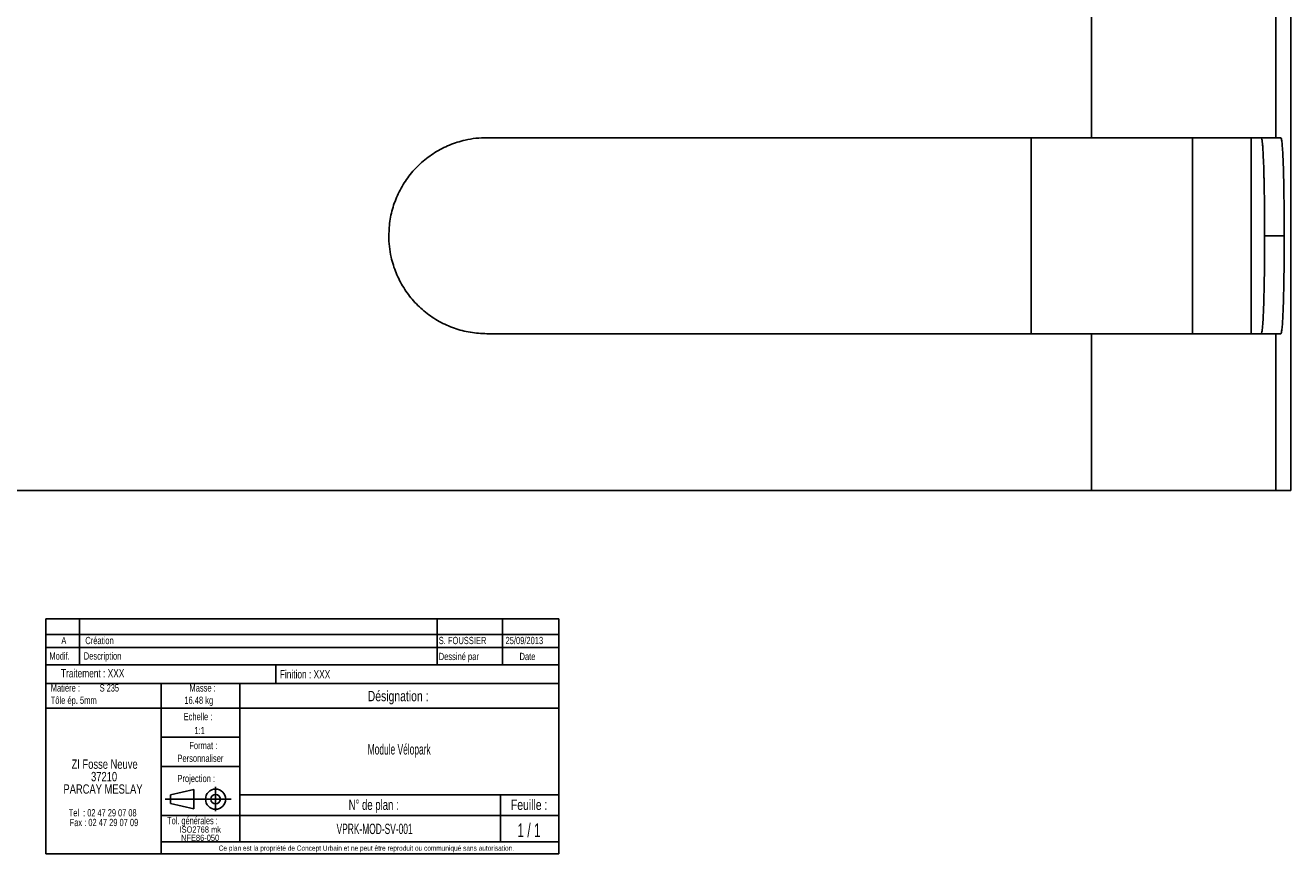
# Model space of a CAD drawing. Header units: millimetres. Extents: x 50 to 603, y 31 to 952.
# Tile 2 of 4: x 262 to 584, y 31 to 242. Entities that reach past the tile are written whole.
import ezdxf

# ---------------------------------------------------------------- set-up
doc = ezdxf.new("R2010")
doc.units = ezdxf.units.MM
doc.layers.add('FORMAT', color=7, linetype='Continuous')
doc.styles.add('SLDTEXTSTYLE0', font='TXT', dxfattribs={"width": 0.75})
doc.styles.add('SLDTEXTSTYLE1', font='TXT', dxfattribs={"width": 0.605})
doc.styles.add('SLDTEXTSTYLE2', font='TXT', dxfattribs={"width": 0.6875})
doc.styles.add('SLDTEXTSTYLE3', font='TXT', dxfattribs={"width": 0.65})
doc.styles.add('SLDTEXTSTYLE4', font='TXT', dxfattribs={"width": 0.666667})
doc.styles.add('SLDTEXTSTYLE5', font='TXT', dxfattribs={"width": 0.675})
doc.styles.add('SLDTEXTSTYLE6', font='TXT', dxfattribs={"width": 0.7})

# ---------------------------------------------------------------- blocks, each defined once
blk = doc.blocks.new('SW_NOTE_0')
at = {"layer": 'FORMAT', "color": 0, "char_height": 1.587, "attachment_point": 2, "style": 'SLDTEXTSTYLE0'}
for s, insert in [('ISO2768 mk', (5.78, 2.05)), ('NFE86-050', (5.74, -0.07))]:
    blk.add_mtext(s, dxfattribs=dict(at, insert=insert))
blk = doc.blocks.new('SW_NOTE_0_1')
at = {"layer": 'FORMAT', "color": 0, "attachment_point": 2}
for s, insert, char_height, style in [('ZI Fosse Neuve', (11.05, 3.07), 2.3813, 'SLDTEXTSTYLE0'), ('37210', (10.92, -0.11), 2.381, 'SLDTEXTSTYLE0'), ('PARCAY MESLAY', (10.64, -3.28), 2.3813, 'SLDTEXTSTYLE0'), ('Tel  : 02 47 29 07 08', (10.56, -9.61), 1.8521, 'SLDTEXTSTYLE4'), ('Fax : 02 47 29 07 09', (10.88, -12.08), 1.8521, 'SLDTEXTSTYLE5')]:
    blk.add_mtext(s, dxfattribs=dict(at, insert=insert, char_height=char_height, style=style))

msp = doc.modelspace()

# ---------------------------------------------------------------- linework, layer by layer
at = {"color": 7, "linetype": 'Continuous', "lineweight": 25}
for p, q in [((533.593, 213.366), (533.593, 453.366)), ((580.605, 453.366), (580.605, 213.366)), ((584.395, 123.366), (584.395, 453.366)), ((533.593, 213.366), (379.395, 213.366)), ((518.238, 163.366), (518.238, 213.366)), ((580.605, 213.366), (533.593, 213.366)), ((581.886, 213.366), (580.605, 213.366)), ((582.743, 188.366), (577.741, 188.366)), ((379.395, 163.366), (533.593, 163.366)), ((533.593, 123.366), (533.593, 163.366)), ((533.593, 163.366), (580.605, 163.366)), ((580.605, 163.366), (580.605, 123.366)), ((580.605, 163.366), (581.886, 163.366)), ((122.884, 123.366), (533.593, 123.366)), ((580.605, 123.366), (533.593, 123.366)), ((580.605, 123.366), (584.395, 123.366))]:
    msp.add_line(p, q, dxfattribs=at)
at = {"color": 8, "linetype": 'Continuous', "lineweight": 25}
for p, q in [((559.34, 163.366), (559.34, 213.366)), ((574.318, 213.366), (574.318, 163.366))]:
    msp.add_line(p, q, dxfattribs=at)
at = {"color": 7, "linetype": 'Continuous', "lineweight": 25}
for points, knots in [([(354.395, 188.366), (354.465, 189.772), (354.605, 192.583), (355.698, 196.682), (357.426, 200.54), (359.778, 204.059), (362.695, 207.124), (366.078, 209.667), (369.845, 211.596), (373.418, 212.722), (376.627, 213.277), (378.472, 213.337), (379.395, 213.366)], [0, 0, 0, 0, 0.1073705, 0.214741, 0.3221114, 0.4294819, 0.5368526, 0.6442235, 0.7515967, 0.8589699, 0.9294849, 1, 1, 1, 1]), ([(577.741, 188.366), (577.741, 190.018), (577.736, 191.641), (577.721, 194.037), (577.715, 194.829), (577.7, 196.399), (577.692, 197.179), (577.662, 199.449), (577.638, 200.885), (577.602, 202.583), (577.594, 202.918), (577.578, 203.577), (577.57, 203.903), (577.545, 204.858), (577.527, 205.464), (577.47, 207.194), (577.428, 208.228), (577.37, 209.37), (577.358, 209.592), (577.334, 210.015), (577.322, 210.217), (577.285, 210.796), (577.233, 211.493), (577.179, 212.043), (577.137, 212.4), (577.123, 212.51), (577.094, 212.711), (577.079, 212.802), (577.005, 213.205), (576.945, 213.366), (576.882, 213.366)], [0, 0, 0, 0, 0.125, 0.125, 0.1875, 0.1875, 0.25, 0.25, 0.375, 0.375, 0.40625, 0.40625, 0.4375, 0.4375, 0.5, 0.5, 0.625, 0.625, 0.65625, 0.65625, 0.6875, 0.6875, 0.75, 0.8125, 0.8125, 0.84375, 0.84375, 0.875, 0.875, 1, 1, 1, 1]), ([(581.886, 213.366), (581.938, 213.296), (582.044, 213.156), (582.192, 212.062), (582.326, 210.332), (582.446, 207.977), (582.546, 205.057), (582.628, 201.673), (582.689, 197.903), (582.724, 194.332), (582.741, 191.126), (582.742, 189.286), (582.743, 188.366)], [0, 0, 0, 0, 0.1074587, 0.2149178, 0.3223786, 0.4298392, 0.5372569, 0.6446745, 0.7520314, 0.8593879, 0.929694, 1, 1, 1, 1]), ([(379.395, 163.366), (377.989, 163.437), (375.178, 163.577), (371.079, 164.67), (367.221, 166.398), (363.701, 168.751), (360.636, 171.668), (358.093, 175.051), (356.164, 178.819), (355.039, 182.391), (354.484, 185.6), (354.424, 187.444), (354.395, 188.366)], [0, 0, 0, 0, 0.10738477, 0.21476949, 0.32215459, 0.42953973, 0.53691735, 0.64429515, 0.7516674, 0.8590396, 0.92951987, 1, 1, 1, 1]), ([(576.882, 163.366), (576.945, 163.366), (577.005, 163.528), (577.093, 164.004), (577.121, 164.201), (577.177, 164.676), (577.205, 164.955), (577.285, 165.895), (577.335, 166.661), (577.392, 167.794), (577.404, 168.029), (577.426, 168.517), (577.437, 168.771), (577.469, 169.554), (577.489, 170.104), (577.546, 171.832), (577.579, 173.089), (577.616, 174.795), (577.623, 175.144), (577.636, 175.85), (577.642, 176.207), (577.661, 177.288), (577.683, 178.761), (577.7, 180.295), (577.711, 181.467), (577.714, 181.862), (577.721, 182.659), (577.723, 183.063), (577.736, 185.082), (577.741, 186.715), (577.741, 188.366)], [0, 0, 0, 0, 0.125, 0.125, 0.1875, 0.1875, 0.25, 0.25, 0.375, 0.375, 0.40625, 0.40625, 0.4375, 0.4375, 0.5, 0.5, 0.625, 0.625, 0.65625, 0.65625, 0.6875, 0.6875, 0.75, 0.8125, 0.8125, 0.84375, 0.84375, 0.875, 0.875, 1, 1, 1, 1]), ([(582.743, 188.366), (582.741, 186.962), (582.737, 184.152), (582.703, 180.054), (582.649, 176.198), (582.574, 172.679), (582.479, 169.615), (582.366, 167.071), (582.235, 165.141), (582.108, 164.013), (581.99, 163.457), (581.92, 163.396), (581.886, 163.366)], [0, 0, 0, 0, 0.10730417, 0.21460829, 0.3219117, 0.42921489, 0.53653731, 0.64386058, 0.75123217, 0.85860448, 0.92930196, 1, 1, 1, 1])]:
    msp.add_open_spline(points, degree=3, knots=knots, dxfattribs=at)
at = {"layer": 'FORMAT', "color": 7}
for p, q in [((266.959, 86.609), (266.959, 90.609)), ((266.959, 90.609), (397.718, 90.609)), ((275.508, 86.609), (275.508, 90.609)), ((383.38, 86.609), (383.38, 90.609)), ((266.959, 78.901), (266.959, 86.609)), ((266.959, 86.609), (397.718, 86.609)), ((266.959, 86.609), (397.718, 86.609)), ((275.508, 78.901), (275.508, 86.609)), ((383.38, 78.901), (383.38, 86.609)), ((266.959, 83.284), (397.718, 83.284)), ((397.718, 78.901), (266.959, 78.901)), ((266.959, 30.72), (266.959, 78.901)), ((266.959, 78.901), (397.718, 78.901)), ((325.621, 78.901), (325.621, 74.099)), ((266.959, 74.099), (397.718, 74.099)), ((296.329, 74.099), (296.329, 30.72)), ((316.439, 74.099), (316.439, 33.741)), ((266.959, 67.804), (316.439, 67.804)), ((316.439, 67.804), (397.718, 67.804)), ((296.329, 60.413), (316.439, 60.413)), ((296.329, 52.953), (316.439, 52.953)), ((298.75, 45.728), (304.648, 47.087)), ((298.75, 43.531), (298.75, 45.728)), ((304.648, 47.087), (304.648, 42.172)), ((304.648, 47.087), (304.648, 42.172)), ((310.229, 47.743), (310.229, 41.545)), ((316.439, 45.739), (397.718, 45.739)), ((382.924, 45.739), (382.924, 33.741)), ((297.391, 44.63), (314.161, 44.63)), ((298.75, 43.531), (304.648, 42.172)), ((296.329, 40.434), (397.718, 40.434)), ((296.329, 33.741), (397.718, 33.741))]:
    msp.add_line(p, q, dxfattribs=at)
at = {"layer": 'FORMAT'}
for p, q in [((366.705, 90.609), (366.705, 78.901)), ((397.718, 30.72), (397.718, 90.609)), ((266.959, 30.72), (397.718, 30.72))]:
    msp.add_line(p, q, dxfattribs=at)
at = {"layer": 'FORMAT', "color": 7}
for radius in [2.574, 1.214]:
    msp.add_circle((310.229, 44.63), radius, dxfattribs=at)

# ---------------------------------------------------------------- block references
at = {"layer": 'FORMAT'}
for name, p in [('SW_NOTE_0_1', (270.872, 51.689)), ('SW_NOTE_0', (300.534, 35.632))]:
    msp.add_blockref(name, p, dxfattribs=at)

# ---------------------------------------------------------------- texts
for s, insert, char_height, attachment_point, style in [('A', (271.526, 86.034), 1.852, 2, 'SLDTEXTSTYLE0'), ('Création', (276.994, 86.034), 1.8521, 1, 'SLDTEXTSTYLE0'), ('S. FOUSSIER', (367.129, 86.033), 1.85208, 1, 'SLDTEXTSTYLE0'), ('25/09/2013', (384.167, 86.033), 1.8521, 1, 'SLDTEXTSTYLE0'), ('Modif.', (267.836, 82.086), 1.8521, 1, 'SLDTEXTSTYLE0'), ('Description', (276.609, 82.086), 1.85208, 1, 'SLDTEXTSTYLE0'), ('Dessiné par', (367.129, 81.962), 1.85208, 1, 'SLDTEXTSTYLE0'), ('Date', (387.737, 81.962), 1.8521, 1, 'SLDTEXTSTYLE0'), ('Traitement : XXX', (270.794, 77.806), 2.11667, 1, 'SLDTEXTSTYLE0'), ('Finition : XXX', (326.607, 77.551), 2.11667, 1, 'SLDTEXTSTYLE0'), ('Matière :', (268.182, 73.939), 1.8521, 1, 'SLDTEXTSTYLE0'), ('Tôle ép. 5mm', (268.182, 70.794), 1.85208, 1, 'SLDTEXTSTYLE0'), ('S 235', (280.674, 73.939), 1.8521, 1, 'SLDTEXTSTYLE6'), ('Masse :', (306.917, 73.939), 1.8521, 2, 'SLDTEXTSTYLE0'), ('Désignation :', (356.775, 72.259), 2.64583, 2, 'SLDTEXTSTYLE0'), ('16.48 kg', (302.255, 70.794), 1.8521, 1, 'SLDTEXTSTYLE0'), ('Echelle :', (302.06, 66.625), 1.8521, 1, 'SLDTEXTSTYLE0'), ('1:1', (304.822, 63.069), 1.8521, 1, 'SLDTEXTSTYLE0'), ('Format :', (307.093, 59.245), 1.8521, 2, 'SLDTEXTSTYLE0'), ('Module Vélopark', (357.048, 58.671), 2.64583, 2, 'SLDTEXTSTYLE1'), ('Personnaliser', (306.361, 55.98), 1.85208, 2, 'SLDTEXTSTYLE0'), ('Projection :', (300.499, 50.834), 1.85208, 1, 'SLDTEXTSTYLE0'), ('N° de plan :', (350.534, 44.53), 2.64583, 2, 'SLDTEXTSTYLE2'), ('Feuille :', (390.188, 44.53), 2.6458, 2, 'SLDTEXTSTYLE0'), ('Tol. générales :', (297.877, 40.082), 1.85208, 1, 'SLDTEXTSTYLE1'), ('1 / 1', (390.154, 38.456), 3.5, 2, 'SLDTEXTSTYLE3'), ('VPRK-MOD-SV-001', (350.775, 38.382), 2.64583, 2, 'SLDTEXTSTYLE1'), ('Ce plan est la propriété de Concept Urbain et ne peut être reproduit ou communiqué sans autorisation.', (348.679, 32.803), 1.322917, 2, 'SLDTEXTSTYLE0')]:
    msp.add_mtext(s, dxfattribs=dict(at, insert=insert, char_height=char_height, attachment_point=attachment_point, style=style))

doc.saveas('drawing.dxf')
